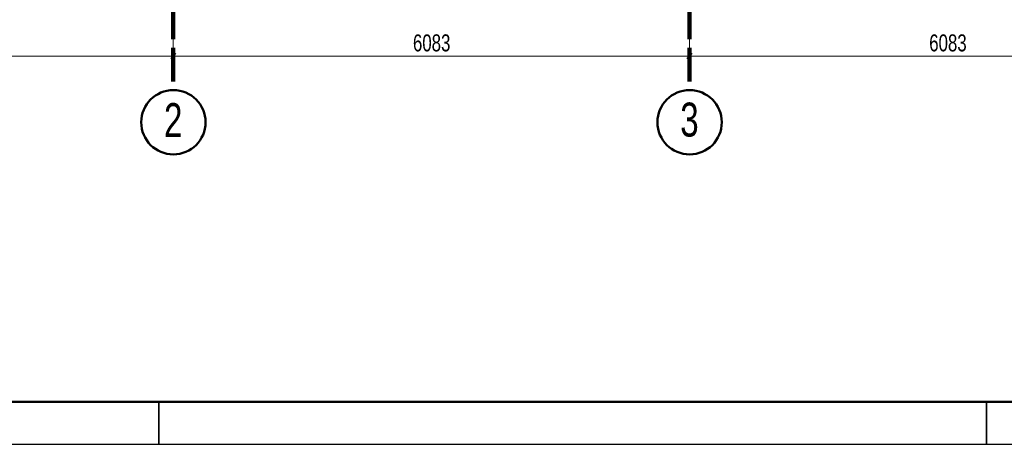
# Model space of a CAD drawing. Header units: millimetres. Extents: x 0 to 60000, y 0 to 29700.
# Tile 2 of 86: x 10109 to 21711, y 0 to 5005. Entities that reach past the tile are written whole.
import ezdxf

# ---------------------------------------------------------------- set-up
doc = ezdxf.new("R2010")
doc.units = ezdxf.units.MM
doc.linetypes.add('STRICHPUNKT2_S11', pattern=[500, 400, -50, 0, -50])
doc.linetypes.add('STRICHPUNKT2_S5', pattern=[1100, 800, -100, 100, -100])
for name, color, linetype, lineweight in [('Ogólne', 7, 'Continuous', 25), ('Osie', 30, 'STRICHPUNKT2_S5', 18), ('Posadowienie płytkie', 7, 'Continuous', 25)]:
    doc.layers.add(name, color=color, linetype=linetype, lineweight=lineweight)
doc.styles.add('ARIAL', font='ARIAL.TTF')

msp = doc.modelspace()

# ---------------------------------------------------------------- linework, layer by layer
at = {"layer": 'Ogólne', "color": 4, "linetype": 'Continuous', "lineweight": 13, "transparency": 33554687}
for p, q in [((11919, 4576), (11919, 4676)), ((18002, 4576), (18002, 4676)), ((11889, 4546), (11949, 4606)), ((11919, 4576), (11919, 4476)), ((11919, 4576), (18002, 4576)), ((17972, 4546), (18032, 4606)), ((18002, 4576), (18002, 4476)), ((18002, 4576), (24085, 4576))]:
    msp.add_line(p, q, dxfattribs=at)
for points in [[(11919, 4576), (11919, 4596), (11919, 4596), (11919, 4596), (11919, 4596), (11919, 4596), (11919, 4596), (11919, 4596), (11919, 4596), (11919, 4596), (11919, 4596), (11919, 4932)], [(18002, 4576), (18002, 4596), (18002, 4596), (18002, 4596), (18002, 4596), (18002, 4596), (18002, 4596), (18002, 4596), (18002, 4596), (18002, 4843)], [(5856, 4576), (8933, 4576), (8933, 4576), (11919, 4576)]]:
    msp.add_lwpolyline(points, dxfattribs=at)
at = {"layer": 'Osie', "color": 1, "linetype": 'STRICHPUNKT2_S11', "lineweight": 140, "transparency": 33554687}
for p, q in [((11919, 4275), (11919, 25275)), ((18002, 4275), (18002, 25275)), ((11919, 4275), (11919, 4275)), ((18002, 4275), (18002, 4275))]:
    msp.add_line(p, q, dxfattribs=at)
at = {"layer": 'Osie', "color": 2, "linetype": 'Continuous', "lineweight": 50, "transparency": 33554687}
for centre in [(11920, 3796), (18003, 3796)]:
    msp.add_circle(centre, 379, dxfattribs=at)
at = {"layer": 'Posadowienie płytkie', "color": 6, "linetype": 'Continuous', "lineweight": 35, "transparency": 33554687}
for p, q in [((11750, 0), (11750, 500)), ((21500, 0), (21500, 500))]:
    msp.add_line(p, q, dxfattribs=at)
at = {"layer": 'Posadowienie płytkie', "color": 3, "linetype": 'Continuous', "lineweight": 25, "transparency": 33554687}
msp.add_lwpolyline([(0, 0), (60000, 0), (60000, 29700), (0, 29700), (0, 0)], close=True, dxfattribs=at)
at = {"layer": 'Posadowienie płytkie', "color": 2, "linetype": 'Continuous', "lineweight": 50, "transparency": 33554687}
msp.add_lwpolyline([(2000, 500), (59500, 500), (59500, 29200), (2000, 29200), (2000, 500)], close=True, dxfattribs=at)

# ---------------------------------------------------------------- texts
at = {"layer": 'Ogólne', "color": 3, "linetype": 'Continuous', "lineweight": 25, "transparency": 33554687, "char_height": 200, "width": 514.96, "attachment_point": 7, "style": 'ARIAL'}
for insert in [(14743, 4629), (20826, 4629)]:
    msp.add_mtext('\\W0.71;6083', dxfattribs=dict(at, insert=insert))
at = {"layer": 'Osie', "color": 2, "linetype": 'Continuous', "lineweight": 50, "transparency": 33554687, "char_height": 400, "attachment_point": 7, "style": 'ARIAL'}
for s, insert, width in [('\\W0.70;2', (11809, 3622), 362.16), ('\\W0.70;3', (17892, 3622), 362.17)]:
    msp.add_mtext(s, dxfattribs=dict(at, insert=insert, width=width))

doc.saveas('drawing.dxf')
